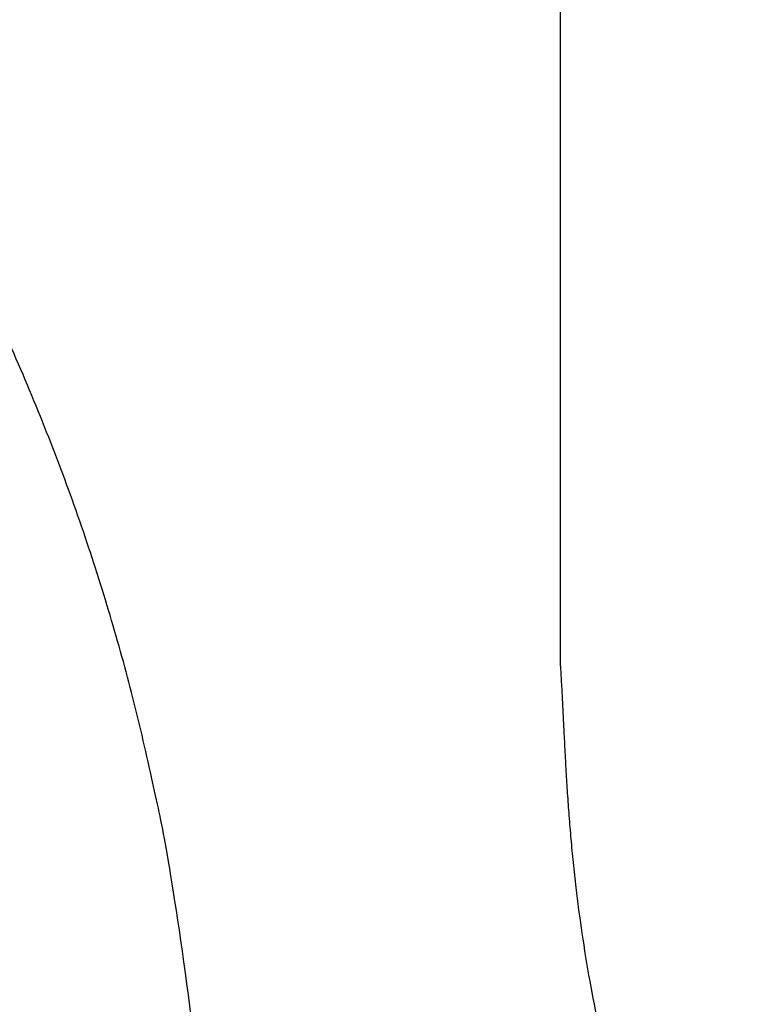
# Model space of a CAD drawing. Header units: inches. Extents: x 24 to 1128, y -58 to 748.
# Tile 204 of 256: x 187.957 to 188.615, y 393.462 to 394.334. Entities that reach past the tile are written whole.
import ezdxf

# ---------------------------------------------------------------- set-up
doc = ezdxf.new("R2010")
doc.units = ezdxf.units.IN
doc.header["$LTSCALE"] = 32
doc.header["$MEASUREMENT"] = 0
doc.layers.add('Visible (ANSI)', color=7, linetype='Continuous', lineweight=30)

msp = doc.modelspace()

# ---------------------------------------------------------------- linework, layer by layer
at = {"layer": 'Visible (ANSI)'}
msp.add_line((188.43541, 396.26354), (188.43541, 393.76408), dxfattribs=at)
for points, knots in [([(188.11278, 397.1586), (187.7595, 397.51347), (187.64327, 397.56659), (187.39127, 397.76871), (186.82966, 398.0345), (186.34557, 398.17856), (185.99548, 398.24718), (185.48413, 398.284), (185.10396, 398.26264), (184.85611, 398.23121), (184.27732, 398.10983), (183.31347, 397.56157), (182.91721, 396.88521), (182.73025, 396.26574), (182.70547, 395.50736), (182.97756, 394.8359), (183.27603, 394.39928), (184.12725, 393.85809), (184.51937, 393.72524), (185.21387, 393.50093), (185.63081, 393.31153), (185.7785, 393.2185), (185.88369, 393.1356), (185.91224, 392.96606), (185.86764, 392.8207), (185.71575, 392.67475), (185.26749, 392.60574), (185.03466, 392.66735), (184.6764, 392.78107), (184.24684, 392.98238), (183.88703, 393.25982), (183.71732, 393.46212), (183.51247, 393.67636)], [0, 0, 0, 0, 0, 0.074085, 0.10269, 0.133689, 0.16679, 0.198605, 0.227525, 0.257011, 0.291036, 0.329253, 0.371353, 0.415239, 0.455898, 0.494781, 0.535382, 0.575034, 0.615343, 0.653819, 0.685392, 0.711703, 0.732004, 0.749282, 0.767325, 0.789255, 0.813362, 0.840082, 0.86874, 0.896879, 0.925496, 1, 1, 1, 1, 1]), ([(182.34694, 391.95796), (182.67062, 391.71477), (182.93374, 391.25359), (184.23559, 390.75326), (185.09729, 390.62576), (186.10884, 390.69296), (186.78428, 391.00343), (187.53302, 391.44337), (188.00812, 392.30757), (188.10783, 392.76515), (188.14819, 393.19428), (188.07332, 393.96845), (187.55039, 394.73011), (187.09104, 395.00527), (186.77664, 395.21528), (186.04385, 395.46353), (185.71019, 395.59886), (185.2901, 395.75168), (185.15827, 395.8286), (184.9862, 395.92875), (184.95185, 396.07159), (184.97115, 396.17316), (185.03244, 396.27627), (185.20533, 396.34), (185.4458, 396.37529), (185.62543, 396.37298), (186.05482, 396.27208), (186.51641, 396.05292), (186.77822, 395.80866), (186.97945, 395.58791), (187.08802, 395.48133)], [0, 0, 0, 0, 0, 0.107991, 0.154721, 0.201249, 0.247092, 0.294045, 0.337268, 0.377117, 0.415859, 0.454911, 0.494638, 0.534662, 0.574373, 0.610521, 0.645386, 0.677292, 0.703632, 0.725706, 0.744086, 0.761302, 0.778538, 0.797356, 0.818035, 0.842792, 0.870677, 0.899937, 0.930619, 1, 1, 1, 1, 1]), ([(188.43541, 393.76408), (188.44264, 393.66175), (188.43728, 393.44505), (188.57189, 393.08638), (188.80051, 392.70243), (189.20918, 392.36458), (189.693, 392.1795), (189.91898, 392.17637), (190.18567, 392.17433)], [-1, -1, -1, -1, -1, -0.731413, -0.604115, -0.468846, -0.333858, 0, 0, 0, 0, 0])]:
    msp.add_open_spline(points, degree=4, knots=knots, dxfattribs=at)

doc.saveas('drawing.dxf')
